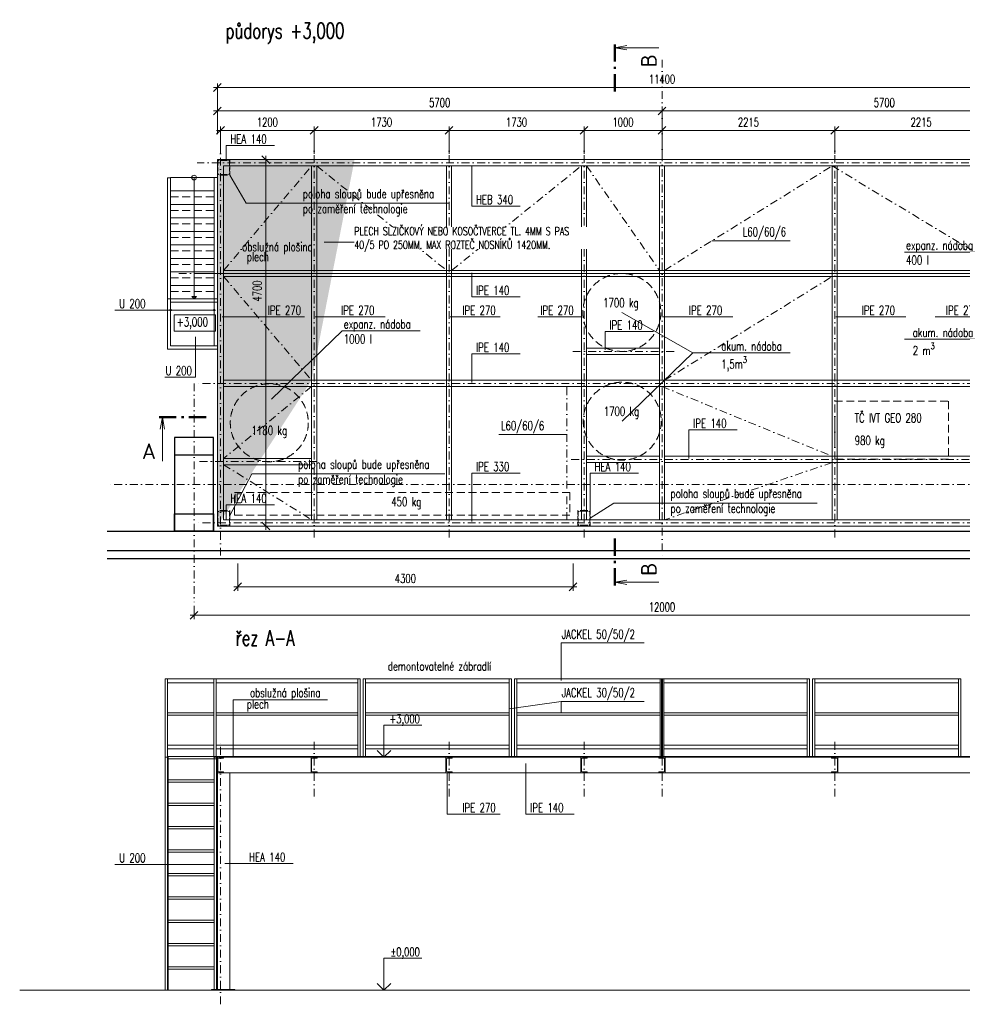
# Model space of a CAD drawing. Header units: millimetres. Extents: x 87184 to 252143, y -43579 to -2495.
# Tile 5 of 10: x 121450 to 133535, y -33355 to -20725. Entities that reach past the tile are written whole.
import ezdxf
from ezdxf.enums import TextEntityAlignment as Align

# ---------------------------------------------------------------- set-up
doc = ezdxf.new("R2010")
doc.units = ezdxf.units.MM
doc.header["$LTSCALE"] = 200
for name, pattern in [('DASHDOT', [1, 0.5, -0.25, 0, -0.25]), ('DASHED', [0.75, 0.5, -0.25]), ('HIDDEN', [0.375, 0.25, -0.125]), ('ČERCHOVANÁ', [1, 0.5, -0.25, 0, -0.25])]:
    doc.linetypes.add(name, pattern=pattern)
doc.layers.get('Defpoints').update_dxf_attribs({"color": 140})
doc.layers.add('__popis +3', color=7, linetype='Continuous')
doc.layers.add('__stav kce+technolog', color=7, linetype='Continuous')
for name, color, linetype, lineweight in [('A99_N_kce-pohl', 1, 'Continuous', 5), ('A99_N_koty-100', 160, 'Continuous', 5), ('A99_N_txt-popis-50', 9, 'Continuous', 9)]:
    doc.layers.add(name, color=color, linetype=linetype, lineweight=lineweight)
doc.styles.add('A99_kota', font='isocpeur.ttf')
doc.styles.add('A99_popis', font='isocpeur.ttf')
doc.styles.add('AR-KOTY', font='simplex', dxfattribs={"width": 0.7})
doc.styles.add('Popis', font='arial.ttf')
doc.styles.add('RomanS', font='romans.shx')
doc.dimstyles.new('VZT_50', dxfattribs={"dimscale": 0, "dimtxt": 112.5, "dimasz": 100, "dimexe": 50, "dimexo": 50, "dimgap": 50, "dimtad": 1, "dimdec": 0, "dimtxsty": 'AR-KOTY', "dimblk": 'OBLIQUE', "dimcen": 90, "dimdle": 50, "dimadec": 1, "dimazin": 0, "dimtfac": 1, "dimtdec": 0, "dimtix": 1, "dimtmove": 2, "dimatfit": 3, "dimldrblk": 'OBLIQUE', "dimfxl": 0, "dimlwd": 5, "dimlwe": 5, "dimarcsym": 0})

# ---------------------------------------------------------------- blocks, each defined once
blk = doc.blocks.new('*U27')
at = {"color": 0, "linetype": 'Continuous', "lineweight": -2}
for p, q in [((0, -200), (0, 0)), ((80, 0), (0, 0)), ((80, -11), (80, 0)), ((6, -176), (6, -24)), ((80, -11), (19, -11)), ((80, -200), (0, -200)), ((80, -189), (19, -189)), ((80, -200), (80, -189))]:
    blk.add_line(p, q, dxfattribs=at)
for centre, start, end in [((19, -24), 90, 180), ((19, -176), 180, 270)]:
    blk.add_arc(centre, 13, start, end, dxfattribs=at)
at = {"layer": 'Defpoints', "color": 221, "style": 'Popis'}
blk.add_attdef('VELIKOST_PROFILU', text='', height=5, dxfattribs=at).set_placement((7, 6), align=Align.BOTTOM_LEFT)
blk = doc.blocks.new('*U13')
at = {"color": 0, "linetype": 'ByBlock', "lineweight": -2}
blk.add_line((-3, 0), (7, 0), dxfattribs=at)
for points in [[(0, 0), (0, 8.2), (0, 8.2), (9.7, 8.2)], [(-1.75, 1.75), (0, 0), (1.75, 1.75)]]:
    blk.add_lwpolyline(points, dxfattribs=at)
at = {"color": 0, "linetype": 'ByBlock', "lineweight": -2, "style": 'A99_kota'}
for tag, p in [('VYSKA', (9.2, 10.95)), ('POPIS', (9.2, 7.7))]:
    blk.add_attdef(tag, text='', height=2, dxfattribs=at).set_placement(p, align=Align.TOP_RIGHT)
blk = doc.blocks.new('*U28')
at = {"color": 0, "linetype": 'ByBlock'}
for p, q in [((-11.27, 0), (-11.27, -11.25)), ((248.17, 0), (248.17, -11.25))]:
    blk.add_line(p, q, dxfattribs=at)
at = {"color": 0, "linetype": 'ByBlock', "const_width": 0.63}
for points in [[(-12.15, 0), (-7.65, 0)], [(-6.39, 0), (-5.76, 0)], [(-4.5, 0), (0, 0)], [(241.4, 0), (236.9, 0)], [(243.29, 0), (242.66, 0)], [(249.05, 0), (244.55, 0)]]:
    blk.add_lwpolyline(points, dxfattribs=at)
at = {"color": 0, "linetype": 'ByBlock'}
for points in [[(-11.82, -3.1), (-11.27, 0), (-10.72, -3.1)], [(248.72, -3.1), (248.17, 0), (247.62, -3.1)]]:
    blk.add_lwpolyline(points, dxfattribs=at)
at = {"color": 0, "linetype": 'ByBlock', "style": 'A99_popis'}
blk.add_attdef('OZNŘ_1K', (-17.41, -10.73), '', height=5, rotation=359.9983, dxfattribs=at)
at = {"color": 0, "linetype": 'ByBlock', "style": 'A99_popis', "flags": 12}
blk.add_attdef('OZNŘ_2K', text='', height=5, dxfattribs=at).set_placement((246.53, -10.73), align=Align.RIGHT)
blk = doc.blocks.new('_OBLIQUE')
at = {"color": 0, "linetype": 'ByBlock'}
blk.add_line((-0.5, -0.5), (0.5, 0.5), dxfattribs=at)
blk = doc.blocks.new('*D103')
at = {"layer": 'A99_N_koty-100', "color": 0, "lineweight": 5, "transparency": 16777216}
for p, q in [((123935, -21595), (135435, -21595)), ((123985, -21895), (123985, -21545)), ((135385, -21895), (135385, -21545))]:
    blk.add_line(p, q, dxfattribs=at)
at = {"layer": 'Defpoints', "color": 0, "lineweight": 5, "transparency": 16777216}
for p in [(135385, -21595), (123985, -22520), (135385, -22520)]:
    blk.add_point(p, dxfattribs=at)
at = {"layer": 'A99_N_koty-100', "color": 0, "lineweight": 5, "transparency": 16777216, "xscale": 100, "yscale": 100, "zscale": 100, "rotation": 180}
blk.add_blockref('_OBLIQUE', (123985, -21595), dxfattribs=at)
at = {"layer": 'A99_N_koty-100', "color": 0, "lineweight": 5, "transparency": 16777216, "xscale": 100, "yscale": 100, "zscale": 100}
blk.add_blockref('_OBLIQUE', (135385, -21595), dxfattribs=at)
at = {"layer": 'A99_N_koty-100', "color": 0, "transparency": 16777216, "insert": (129685, -21489), "char_height": 112.5, "attachment_point": 5, "style": 'AR-KOTY'}
blk.add_mtext('11400', dxfattribs=at)
blk = doc.blocks.new('*D94')
at = {"layer": 'A99_N_koty-100', "color": 0, "lineweight": 5, "transparency": 16777216}
for p, q in [((123985, -22195), (123985, -21845)), ((129685, -22195), (129685, -21845)), ((123935, -21895), (129735, -21895))]:
    blk.add_line(p, q, dxfattribs=at)
at = {"layer": 'Defpoints', "color": 0, "transparency": 16777216}
for p in [(129685, -21895), (123985, -22520), (129685, -22520)]:
    blk.add_point(p, dxfattribs=at)
at = {"layer": 'A99_N_koty-100', "color": 0, "lineweight": 5, "transparency": 16777216, "xscale": 100, "yscale": 100, "zscale": 100, "rotation": 180}
blk.add_blockref('_OBLIQUE', (123985, -21895), dxfattribs=at)
at = {"layer": 'A99_N_koty-100', "color": 0, "lineweight": 5, "transparency": 16777216, "xscale": 100, "yscale": 100, "zscale": 100}
blk.add_blockref('_OBLIQUE', (129685, -21895), dxfattribs=at)
at = {"layer": 'A99_N_koty-100', "color": 0, "transparency": 16777216, "insert": (126835, -21789), "char_height": 112.5, "attachment_point": 5, "style": 'AR-KOTY'}
blk.add_mtext('5700', dxfattribs=at)
blk = doc.blocks.new('*D95')
at = {"layer": 'A99_N_koty-100', "color": 0, "lineweight": 5, "transparency": 16777216}
for p, q in [((126955, -22445), (126955, -22095)), ((128685, -22445), (128685, -22095)), ((126905, -22145), (128735, -22145))]:
    blk.add_line(p, q, dxfattribs=at)
at = {"layer": 'Defpoints', "color": 0, "transparency": 16777216}
for p in [(128685, -22145), (128685, -22555), (126955, -22620)]:
    blk.add_point(p, dxfattribs=at)
at = {"layer": 'A99_N_koty-100', "color": 0, "lineweight": 5, "transparency": 16777216, "xscale": 100, "yscale": 100, "zscale": 100, "rotation": 180}
blk.add_blockref('_OBLIQUE', (126955, -22145), dxfattribs=at)
at = {"layer": 'A99_N_koty-100', "color": 0, "lineweight": 5, "transparency": 16777216, "xscale": 100, "yscale": 100, "zscale": 100}
blk.add_blockref('_OBLIQUE', (128685, -22145), dxfattribs=at)
at = {"layer": 'A99_N_koty-100', "color": 0, "transparency": 16777216, "insert": (127820, -22038.75), "char_height": 112.5, "attachment_point": 5, "style": 'AR-KOTY'}
blk.add_mtext('1730', dxfattribs=at)
blk = doc.blocks.new('*D96')
at = {"layer": 'A99_N_koty-100', "color": 0, "lineweight": 5, "transparency": 16777216}
for p, q in [((129685, -22195), (129685, -21845)), ((135385.01, -22195), (135385.01, -21845)), ((129635, -21895), (135435.01, -21895))]:
    blk.add_line(p, q, dxfattribs=at)
at = {"layer": 'Defpoints', "color": 0, "transparency": 16777216}
for p in [(135385.01, -21895), (129685, -22447.5), (135385.01, -22520)]:
    blk.add_point(p, dxfattribs=at)
at = {"layer": 'A99_N_koty-100', "color": 0, "lineweight": 5, "transparency": 16777216, "xscale": 100, "yscale": 100, "zscale": 100, "rotation": 180}
blk.add_blockref('_OBLIQUE', (129685, -21895), dxfattribs=at)
at = {"layer": 'A99_N_koty-100', "color": 0, "lineweight": 5, "transparency": 16777216, "xscale": 100, "yscale": 100, "zscale": 100}
blk.add_blockref('_OBLIQUE', (135385.01, -21895), dxfattribs=at)
at = {"layer": 'A99_N_koty-100', "color": 0, "transparency": 16777216, "insert": (132535.005, -21788.75), "char_height": 112.5, "attachment_point": 5, "style": 'AR-KOTY'}
blk.add_mtext('5700', dxfattribs=at)
blk = doc.blocks.new('*D97')
at = {"layer": 'A99_N_koty-100', "color": 0, "lineweight": 5, "transparency": 16777216}
for p, q in [((129685, -22445), (129685, -22095)), ((131900, -22445), (131900, -22095)), ((129635, -22145), (131950, -22145))]:
    blk.add_line(p, q, dxfattribs=at)
at = {"layer": 'Defpoints', "color": 0, "transparency": 16777216}
for p in [(131900, -22145), (129685, -22531), (131900, -22585)]:
    blk.add_point(p, dxfattribs=at)
at = {"layer": 'A99_N_koty-100', "color": 0, "lineweight": 5, "transparency": 16777216, "xscale": 100, "yscale": 100, "zscale": 100, "rotation": 180}
blk.add_blockref('_OBLIQUE', (129685, -22145), dxfattribs=at)
at = {"layer": 'A99_N_koty-100', "color": 0, "lineweight": 5, "transparency": 16777216, "xscale": 100, "yscale": 100, "zscale": 100}
blk.add_blockref('_OBLIQUE', (131900, -22145), dxfattribs=at)
at = {"layer": 'A99_N_koty-100', "color": 0, "transparency": 16777216, "insert": (130793, -22039), "char_height": 112.5, "attachment_point": 5, "style": 'AR-KOTY'}
blk.add_mtext('2215', dxfattribs=at)
blk = doc.blocks.new('*D104')
at = {"layer": 'A99_N_koty-100', "color": 0, "lineweight": 5, "transparency": 16777216}
for p, q in [((124025, -22445), (124025, -22095)), ((125225, -22445), (125225, -22095)), ((123975, -22145), (125275, -22145))]:
    blk.add_line(p, q, dxfattribs=at)
at = {"layer": 'Defpoints', "color": 0, "transparency": 16777216}
for p in [(125225, -22145), (124025, -22560), (125225, -22620)]:
    blk.add_point(p, dxfattribs=at)
at = {"layer": 'A99_N_koty-100', "color": 0, "lineweight": 5, "transparency": 16777216, "xscale": 100, "yscale": 100, "zscale": 100, "rotation": 180}
blk.add_blockref('_OBLIQUE', (124025, -22145), dxfattribs=at)
at = {"layer": 'A99_N_koty-100', "color": 0, "lineweight": 5, "transparency": 16777216, "xscale": 100, "yscale": 100, "zscale": 100}
blk.add_blockref('_OBLIQUE', (125225, -22145), dxfattribs=at)
at = {"layer": 'A99_N_koty-100', "color": 0, "transparency": 16777216, "insert": (124625, -22039), "char_height": 112.5, "attachment_point": 5, "style": 'AR-KOTY'}
blk.add_mtext('1200', dxfattribs=at)
blk = doc.blocks.new('*D99')
at = {"layer": 'A99_N_koty-100', "color": 0, "lineweight": 5, "transparency": 16777216}
for p, q in [((128685, -22445), (128685, -22095)), ((129685, -22397.5), (129685, -22095)), ((129735, -22145), (128635, -22145))]:
    blk.add_line(p, q, dxfattribs=at)
at = {"layer": 'Defpoints', "color": 0, "transparency": 16777216}
for p in [(128685, -22145), (129685, -22447.5), (128685, -22555)]:
    blk.add_point(p, dxfattribs=at)
at = {"layer": 'A99_N_koty-100', "color": 0, "lineweight": 5, "transparency": 16777216, "xscale": 100, "yscale": 100, "zscale": 100, "rotation": 180}
blk.add_blockref('_OBLIQUE', (128685, -22145), dxfattribs=at)
at = {"layer": 'A99_N_koty-100', "color": 0, "lineweight": 5, "transparency": 16777216, "xscale": 100, "yscale": 100, "zscale": 100}
blk.add_blockref('_OBLIQUE', (129685, -22145), dxfattribs=at)
at = {"layer": 'A99_N_koty-100', "color": 0, "transparency": 16777216, "insert": (129185, -22038.75), "char_height": 112.5, "attachment_point": 5, "style": 'AR-KOTY'}
blk.add_mtext('1000', dxfattribs=at)
blk = doc.blocks.new('*U78')
at = {"color": 0, "linetype": 'ByBlock'}
for p, q in [((-11.27, 0), (-11.27, -11.25)), ((125.87, 0), (125.87, -11.25))]:
    blk.add_line(p, q, dxfattribs=at)
at = {"color": 0, "linetype": 'ByBlock', "const_width": 0.63}
for points in [[(-12.15, 0), (-7.65, 0)], [(-6.39, 0), (-5.76, 0)], [(-4.5, 0), (0, 0)], [(119.1, 0), (114.6, 0)], [(120.99, 0), (120.36, 0)], [(126.75, 0), (122.25, 0)]]:
    blk.add_lwpolyline(points, dxfattribs=at)
at = {"color": 0, "linetype": 'ByBlock'}
for points in [[(-11.82, -3.1), (-11.27, 0), (-10.72, -3.1)], [(126.42, -3.1), (125.87, 0), (125.32, -3.1)]]:
    blk.add_lwpolyline(points, dxfattribs=at)
at = {"color": 0, "linetype": 'ByBlock', "style": 'A99_popis'}
blk.add_attdef('OZNŘ_1K', (-9.63, -10.73), '', height=5, dxfattribs=at)
at = {"color": 0, "linetype": 'ByBlock', "style": 'A99_popis', "flags": 12}
blk.add_attdef('OZNŘ_2K', text='', height=5, dxfattribs=at).set_placement((124.23, -10.73), align=Align.RIGHT)
blk = doc.blocks.new('*D106')
at = {"layer": 'A99_N_koty-100', "color": 0, "lineweight": 5, "transparency": 16777216}
for p, q in [((123685, -28245), (123685, -28415)), ((135685, -28245), (135685, -28415)), ((123635, -28365), (135735, -28365))]:
    blk.add_line(p, q, dxfattribs=at)
at = {"layer": 'Defpoints', "color": 0, "transparency": 16777216}
for p in [(123685, -28195), (135685, -28195), (135685, -28365)]:
    blk.add_point(p, dxfattribs=at)
at = {"layer": 'A99_N_koty-100', "color": 0, "lineweight": 5, "transparency": 16777216, "xscale": 100, "yscale": 100, "zscale": 100, "rotation": 180}
blk.add_blockref('_OBLIQUE', (123685, -28365), dxfattribs=at)
at = {"layer": 'A99_N_koty-100', "color": 0, "lineweight": 5, "transparency": 16777216, "xscale": 100, "yscale": 100, "zscale": 100}
blk.add_blockref('_OBLIQUE', (135685, -28365), dxfattribs=at)
at = {"layer": 'A99_N_koty-100', "color": 0, "transparency": 16777216, "insert": (129685, -28259), "char_height": 112.5, "attachment_point": 5, "style": 'AR-KOTY'}
blk.add_mtext('12000', dxfattribs=at)
blk = doc.blocks.new('*D98')
at = {"layer": 'A99_N_koty-100', "color": 0, "lineweight": 5, "transparency": 16777216}
for p, q in [((125225, -22445), (125225, -22095)), ((126955, -22445), (126955, -22095)), ((127005, -22145), (125175, -22145))]:
    blk.add_line(p, q, dxfattribs=at)
at = {"layer": 'Defpoints', "color": 0, "transparency": 16777216}
for p in [(125225, -22145), (125225, -22555), (126955, -22620)]:
    blk.add_point(p, dxfattribs=at)
at = {"layer": 'A99_N_koty-100', "color": 0, "lineweight": 5, "transparency": 16777216, "xscale": 100, "yscale": 100, "zscale": 100, "rotation": 180}
blk.add_blockref('_OBLIQUE', (125225, -22145), dxfattribs=at)
at = {"layer": 'A99_N_koty-100', "color": 0, "lineweight": 5, "transparency": 16777216, "xscale": 100, "yscale": 100, "zscale": 100}
blk.add_blockref('_OBLIQUE', (126955, -22145), dxfattribs=at)
at = {"layer": 'A99_N_koty-100', "color": 0, "transparency": 16777216, "insert": (126090, -22038.75), "char_height": 112.5, "attachment_point": 5, "style": 'AR-KOTY'}
blk.add_mtext('1730', dxfattribs=at)
blk = doc.blocks.new('*D100')
at = {"layer": 'A99_N_koty-100', "color": 0, "lineweight": 5, "transparency": 16777216}
for p, q in [((131900, -22445), (131900, -22095)), ((134115, -22445), (134115, -22095)), ((134165, -22145), (131850, -22145))]:
    blk.add_line(p, q, dxfattribs=at)
at = {"layer": 'Defpoints', "color": 0, "transparency": 16777216}
for p in [(131900, -22145), (131900, -22585), (134115, -22531)]:
    blk.add_point(p, dxfattribs=at)
at = {"layer": 'A99_N_koty-100', "color": 0, "lineweight": 5, "transparency": 16777216, "xscale": 100, "yscale": 100, "zscale": 100, "rotation": 180}
blk.add_blockref('_OBLIQUE', (131900, -22145), dxfattribs=at)
at = {"layer": 'A99_N_koty-100', "color": 0, "lineweight": 5, "transparency": 16777216, "xscale": 100, "yscale": 100, "zscale": 100}
blk.add_blockref('_OBLIQUE', (134115, -22145), dxfattribs=at)
at = {"layer": 'A99_N_koty-100', "color": 0, "transparency": 16777216, "insert": (133007, -22039), "char_height": 112.5, "attachment_point": 5, "style": 'AR-KOTY'}
blk.add_mtext('2215', dxfattribs=at)
blk = doc.blocks.new('*D101')
at = {"layer": 'A99_N_koty-100', "color": 0, "lineweight": 5, "transparency": 16777216}
for p, q in [((124605, -22470), (124605, -27270)), ((124605, -22520), (124555, -22520)), ((124605, -27220), (124555, -27220))]:
    blk.add_line(p, q, dxfattribs=at)
at = {"layer": 'Defpoints', "color": 0, "transparency": 16777216}
for p in [(124605, -22520), (124605, -27220), (124605, -27220)]:
    blk.add_point(p, dxfattribs=at)
at = {"layer": 'A99_N_koty-100', "color": 0, "lineweight": 5, "transparency": 16777216, "xscale": 100, "yscale": 100, "zscale": 100}
for p, rotation in [((124605, -22520), 90), ((124605, -27220), 270)]:
    blk.add_blockref('_OBLIQUE', p, dxfattribs=dict(at, rotation=rotation))
at = {"layer": 'A99_N_koty-100', "color": 0, "transparency": 16777216, "insert": (124495, -24205), "char_height": 112.5, "attachment_point": 5, "rotation": 90, "style": 'AR-KOTY'}
blk.add_mtext('4700', dxfattribs=at)
blk = doc.blocks.new('*D102')
at = {"layer": 'A99_N_koty-100', "color": 0, "lineweight": 5, "transparency": 16777216}
for p, q in [((124245, -27700), (124245, -28050)), ((128545, -27700), (128545, -28050)), ((124195, -28000), (128595, -28000))]:
    blk.add_line(p, q, dxfattribs=at)
at = {"layer": 'Defpoints', "color": 0, "transparency": 16777216}
for p in [(128545, -27020), (124245, -27045), (128545, -28000)]:
    blk.add_point(p, dxfattribs=at)
at = {"layer": 'A99_N_koty-100', "color": 0, "lineweight": 5, "transparency": 16777216, "xscale": 100, "yscale": 100, "zscale": 100, "rotation": 180}
blk.add_blockref('_OBLIQUE', (124245, -28000), dxfattribs=at)
at = {"layer": 'A99_N_koty-100', "color": 0, "lineweight": 5, "transparency": 16777216, "xscale": 100, "yscale": 100, "zscale": 100}
blk.add_blockref('_OBLIQUE', (128545, -28000), dxfattribs=at)
at = {"layer": 'A99_N_koty-100', "color": 0, "transparency": 16777216, "insert": (126395, -27894), "char_height": 112.5, "attachment_point": 5, "style": 'AR-KOTY'}
blk.add_mtext('4300', dxfattribs=at)

msp = doc.modelspace()

# ---------------------------------------------------------------- hatches: boundary and pattern name
at = {"layer": 'A99_N_kce-pohl', "linetype": 'Continuous', "lineweight": 0, "transparency": 33554559}
h = msp.add_hatch(dxfattribs=at)
h.set_pattern_fill('ZES', color=256, scale=100, angle=45)
h.set_pattern_definition([(90, (108.46, -7390), (-50, 50), [50, -50]), (0, (83.5, -7314.976), (50, 50), [50, -50])])
h.paths.add_polyline_path([(123985, -22520), (125743.1, -22520), (125192.5, -25350), (123985, -27220)])

# ---------------------------------------------------------------- linework, layer by layer
at = {"layer": '__popis +3', "lineweight": 5}
msp.add_lwpolyline([(123429, -24509.5), (123959, -24509.5), (123959, -24719.5), (123429, -24719.5)], close=True, dxfattribs=at)
at = {"layer": '__stav kce+technolog', "ltscale": 0.05}
msp.add_lwpolyline([(123935, -27285), (123935, -26085), (123435, -26085), (123435, -27285)], close=True, dxfattribs=at)
at = {"layer": '__stav kce+technolog', "lineweight": 30, "ltscale": 0.05}
for points in [[(123435, -26085), (123435, -26305), (123935, -26305), (123935, -26085)], [(123435, -27285), (123435, -27065), (123935, -27065), (123935, -27285)]]:
    msp.add_lwpolyline(points, close=True, dxfattribs=at)
at = {"layer": '__stav kce+technolog', "ltscale": 0.05}
for points in [[(122570, -27285), (136970, -27285)], [(122570, -27535), (136970, -27535)], [(122570, -27635), (136970, -27635)]]:
    msp.add_lwpolyline(points, dxfattribs=at)
at = {"layer": 'A99_N_kce-pohl', "linetype": 'HIDDEN', "lineweight": 0}
for p, q in [((123985, -22520), (123985, -22720)), ((124065, -22520), (123985, -22520)), ((123991, -22544), (123991, -22696)), ((124065, -22531), (124004, -22531)), ((124065, -22520), (124065, -22531)), ((124065, -22520), (124145, -22520)), ((124065, -22520), (124065, -22531)), ((124065, -22531), (124126, -22531)), ((124139, -22544), (124139, -22696)), ((124145, -22520), (124145, -22720)), ((124065, -22720), (123985, -22720)), ((124065, -22709), (124004, -22709)), ((124065, -22709), (124126, -22709)), ((124065, -22709), (124065, -22720)), ((124065, -22709), (124065, -22720)), ((124065, -22720), (124145, -22720)), ((123985, -27020), (123985, -27220)), ((124065, -27020), (123985, -27020)), ((124065, -27020), (124065, -27031)), ((124065, -27020), (124145, -27020)), ((124065, -27020), (124065, -27031)), ((124145, -27020), (124145, -27220)), ((128605, -27020), (128605, -27220)), ((128685, -27020), (128605, -27020)), ((128685, -27020), (128685, -27031)), ((128685, -27020), (128765, -27020)), ((128685, -27020), (128685, -27031)), ((128765, -27020), (128765, -27220)), ((123991, -27044), (123991, -27196)), ((124065, -27031), (124004, -27031)), ((124065, -27031), (124126, -27031)), ((124139, -27044), (124139, -27196)), ((128611, -27044), (128611, -27196)), ((128685, -27031), (128624, -27031)), ((128685, -27031), (128746, -27031)), ((128759, -27044), (128759, -27196)), ((124065, -27220), (123985, -27220)), ((124065, -27209), (124004, -27209)), ((124065, -27209), (124126, -27209)), ((124065, -27209), (124065, -27220)), ((124065, -27209), (124065, -27220)), ((124065, -27220), (124145, -27220)), ((128685, -27220), (128605, -27220)), ((128685, -27209), (128624, -27209)), ((128685, -27209), (128746, -27209)), ((128685, -27209), (128685, -27220)), ((128685, -27209), (128685, -27220)), ((128685, -27220), (128765, -27220))]:
    msp.add_line(p, q, dxfattribs=at)
at = {"layer": 'A99_N_kce-pohl', "lineweight": 5}
msp.add_line((123985, -30185), (129755, -30185), dxfattribs=at)
at = {"layer": 'A99_N_kce-pohl', "linetype": 'Continuous', "lineweight": 5}
for points in [[(123985, -22520), (123985, -27220)], [(135385, -22520), (123985, -22520)], [(125192.5, -27140), (125192.5, -22600), (125257.5, -22600), (125257.5, -27140)], [(126922.5, -27140), (126922.5, -22600), (126987.5, -22600), (126987.5, -27140)], [(128717.5, -27140), (128717.5, -22600), (128652.5, -22600), (128652.5, -27140)], [(129717.5, -27140), (129717.5, -22600), (129652.5, -22600), (129652.5, -27140)], [(131932.5, -27140), (131932.5, -22600), (131867.5, -22600), (131867.5, -27140)], [(135305, -23940), (135305, -23940), (124065, -23940)], [(135305, -24020), (135305, -24020), (124065, -24020)], [(128717.5, -24940), (129652.5, -24940)], [(128717.5, -25020), (129652.5, -25020)], [(124065, -25350), (124065, -25350), (135305, -25350)], [(124065, -25430), (124065, -25430), (135305, -25430)], [(124065, -26353), (124065, -26353), (125192.5, -26353)], [(128717.5, -26325), (129652.5, -26325)], [(134082.5, -26325), (129717.5, -26325)], [(124065, -26433), (124065, -26433), (125192.5, -26433)], [(128717.5, -26405), (129652.5, -26405)], [(134082.5, -26405), (129717.5, -26405)], [(123985, -27220), (135385, -27220)]]:
    msp.add_lwpolyline(points, dxfattribs=at)
msp.add_lwpolyline([(124065, -22600), (135305, -22600), (135305, -27140), (124065, -27140)], close=True, dxfattribs=at)
at = {"layer": 'A99_N_kce-pohl', "linetype": 'ČERCHOVANÁ', "lineweight": 13}
for points in [[(124065, -23940), (125192.5, -22600)], [(125257.5, -22600), (126922.5, -23940)], [(126987.5, -23940), (128652.5, -22600)], [(128717.5, -22600), (129652.5, -23940)], [(129717.5, -23940), (131867.5, -22600), (134082.5, -23940)], [(124065, -24020), (125192.5, -25350)], [(129718, -25350), (131867.5, -24020)], [(125192.5, -25430), (124065, -26353)], [(128465, -27140), (128465, -25430)], [(129685, -25430), (131867.5, -26325)], [(124065, -26433), (125192.5, -27140)], [(131867.5, -26405), (129717.5, -27140)]]:
    msp.add_lwpolyline(points, dxfattribs=at)
at = {"layer": 'A99_N_kce-pohl', "ltscale": 0.05}
for points in [[(123385, -22755), (123345, -22755), (123345, -24950), (123985, -24950)], [(123385, -22750), (123985, -22750)], [(123385, -24307.1), (123385, -22750)], [(123685, -24307.1), (123685, -22750)], [(123945, -24910), (123945, -22750)], [(123985, -24557.1), (123985, -22750)], [(123385, -22921.4), (123945, -22921.4)], [(123385, -23094.6), (123945, -23094.6)], [(123385, -23267.8), (123945, -23267.8)], [(123385, -23441), (123945, -23441)], [(123385, -23615), (123945, -23615)], [(123385, -23787.4), (123945, -23787.4)], [(123385, -23960.6), (123945, -23960.6)], [(123385, -24133.8), (123945, -24133.8)], [(123345, -24307.1), (123985, -24307.1)], [(123985, -24910), (123385, -24910), (123385, -24312.1)], [(123385, -24347.1), (123985, -24347.1)], [(123685, -24307.1), (123655, -24275), (123685, -24275)], [(123685, -24307.1), (123715, -24275), (123685, -24275)], [(123985, -24557.1), (123985, -25145)]]:
    msp.add_lwpolyline(points, dxfattribs=at)
at = {"layer": 'A99_N_kce-pohl', "lineweight": 13, "ltscale": 0.05}
for points in [[(123345, -22755), (123345, -24950)], [(128390, -29470), (127725, -29565)], [(126930, -30385), (126930, -30915)]]:
    msp.add_lwpolyline(points, dxfattribs=at)
at = {"layer": 'A99_N_kce-pohl', "linetype": 'DASHED'}
for points in [[(123385, -22998.2), (123945, -22998.2)], [(123385, -23171.4), (123945, -23171.4)], [(123385, -23344.6), (123945, -23344.6)], [(123385, -23517.8), (123945, -23517.8)], [(123385, -23691.8), (123945, -23691.8)], [(123385, -23864.2), (123945, -23864.2)], [(123385, -24037.4), (123945, -24037.4)], [(123385, -24210.6), (123945, -24210.6)]]:
    msp.add_lwpolyline(points, dxfattribs=at)
at = {"layer": 'A99_N_kce-pohl', "color": 6, "linetype": 'DASHED', "lineweight": 0}
for points in [[(131900, -25620), (133357.4, -25620), (133357.4, -26362.9), (131900, -26362.9)], [(124205, -27080), (124205, -26790), (128505, -26790), (128505, -27080)]]:
    msp.add_lwpolyline(points, close=True, dxfattribs=at)
at = {"layer": 'A99_N_kce-pohl'}
for points in [[(123315, -30185), (123315, -29180), (123345, -29180), (123345, -30185), (123315, -30185)], [(123985, -30385), (123985, -33175)], [(124145, -30385), (124145, -33175)], [(123945, -30475), (123355, -30475), (123355, -30505), (123945, -30505)], [(123975, -30505), (123975, -30475)], [(123945, -30775), (123355, -30775), (123355, -30805), (123945, -30805)], [(123975, -30805), (123975, -30775)], [(123945, -31075), (123355, -31075), (123355, -31105), (123945, -31105)], [(123975, -31105), (123975, -31075)], [(123945, -31375), (123355, -31375), (123355, -31405), (123945, -31405)], [(123975, -31405), (123975, -31375)], [(123945, -31675), (123355, -31675), (123355, -31705), (123945, -31705)], [(123975, -31705), (123975, -31675)], [(123945, -31975), (123355, -31975), (123355, -32005), (123945, -32005)], [(123975, -32005), (123975, -31975)], [(123945, -32275), (123355, -32275), (123355, -32305), (123945, -32305)], [(123975, -32305), (123975, -32275)], [(123945, -32575), (123355, -32575), (123355, -32605), (123945, -32605)], [(123975, -32605), (123975, -32575)], [(136735, -33175), (121450, -33175)]]:
    msp.add_lwpolyline(points, dxfattribs=at)
at = {"layer": 'A99_N_kce-pohl', "lineweight": 5}
for points in [[(123940, -29180), (123940, -29230), (123345, -29230), (123345, -29180)], [(123940, -29615), (123940, -29645), (123345, -29645), (123345, -29615)], [(123940, -30030), (123940, -30080), (123345, -30080), (123345, -30030)]]:
    msp.add_lwpolyline(points, close=True, dxfattribs=at)
for points in [[(123940, -30185), (123940, -29180), (123970, -29180), (123970, -30185), (123940, -30185)], [(123970, -29180), (125785, -29180), (125785, -29230), (123970, -29230), (123970, -29180)], [(125815, -30185), (125815, -29180), (125785, -29180), (125785, -30185), (125815, -30185)], [(125855, -30185), (125855, -29180), (125885, -29180), (125885, -30185), (125855, -30185)], [(127725, -29180), (125885, -29180), (125885, -29230), (127725, -29230), (127725, -29180)], [(127755, -30185), (127755, -29180), (127725, -29180), (127725, -30185), (127755, -30185)], [(127795, -30185), (127795, -29180), (127825, -29180), (127825, -30185), (127795, -30185)], [(129660, -29180), (127825, -29180), (127825, -29230), (129660, -29230), (129660, -29180)], [(129690, -30185), (129690, -29180), (129660, -29180), (129660, -30185), (129690, -30185)], [(129680, -30185), (129680, -29180), (129710, -29180), (129710, -30185), (129680, -30185)], [(129710, -29180), (131545, -29180), (131545, -29230), (129710, -29230), (129710, -29180)], [(131575, -30185), (131575, -29180), (131545, -29180), (131545, -30185), (131575, -30185)], [(131615, -30185), (131615, -29180), (131645, -29180), (131645, -30185), (131615, -30185)], [(131645, -29180), (133485, -29180), (133485, -29230), (131645, -29230), (131645, -29180)], [(133515, -30185), (133515, -29180), (133485, -29180), (133485, -30185), (133515, -30185)], [(123970, -29615), (125785, -29615), (125785, -29645), (123970, -29645), (123970, -29615)], [(127725, -29615), (125885, -29615), (125885, -29645), (127725, -29645), (127725, -29615)], [(129660, -29615), (127825, -29615), (127825, -29645), (129660, -29645), (129660, -29615)], [(129710, -29615), (131545, -29615), (131545, -29645), (129710, -29645), (129710, -29615)], [(131645, -29615), (133485, -29615), (133485, -29645), (131645, -29645), (131645, -29615)], [(123970, -30030), (125785, -30030), (125785, -30080), (123970, -30080), (123970, -30030)], [(127725, -30030), (125885, -30030), (125885, -30080), (127725, -30080), (127725, -30030)], [(129660, -30030), (127825, -30030), (127825, -30080), (129660, -30080), (129660, -30030)], [(129710, -30030), (131545, -30030), (131545, -30080), (129710, -30080), (129710, -30030)], [(131645, -30030), (133485, -30030), (133485, -30080), (131645, -30080), (131645, -30030)], [(124015, -30385), (135385, -30385)]]:
    msp.add_lwpolyline(points, dxfattribs=at)
at = {"layer": 'A99_N_kce-pohl'}
for points in [[(123315, -30185), (123315, -33175), (123345, -33175), (123345, -30185)], [(123345, -30175), (123345, -33175), (123355, -33175), (123355, -30175)], [(123355, -30175), (123355, -30205), (123975, -30205), (123975, -30175)], [(123975, -30185), (123975, -33165), (123945, -33165), (123945, -30185)], [(123975, -30175), (123975, -33175), (123985, -33175), (123985, -30175)], [(123985, -30185), (123985, -30175), (135385, -30175), (135385, -30185)], [(123355, -32875), (123355, -32905), (123945, -32905), (123945, -32875)], [(123910, -33175), (123910, -33165), (124210, -33165), (124210, -33175)]]:
    msp.add_lwpolyline(points, close=True, dxfattribs=at)
at = {"layer": 'A99_N_kce-pohl', "ltscale": 0.05}
msp.add_circle((123685, -22750), 30, dxfattribs=at)
at = {"layer": 'A99_N_kce-pohl', "color": 6, "linetype": 'DASHED', "lineweight": 0}
for centre in [(129170, -24480), (129175, -25875), (124650, -25895)]:
    msp.add_circle(centre, 500, dxfattribs=at)
at = {"layer": 'A99_N_kce-pohl', "lineweight": 13, "ltscale": 0.05}
for centre in [(123385, -24450), (123945, -24450)]:
    msp.add_circle(centre, 10, dxfattribs=at)
at = {"layer": 'A99_N_kce-pohl', "linetype": 'HIDDEN', "lineweight": 0}
for centre, start, end in [((124004, -22544), 90, 180), ((124126, -22544), 0, 90), ((124004, -22696), 180, 270), ((124126, -22696), 270, 0), ((124004, -27044), 90, 180), ((124126, -27044), 0, 90), ((128624, -27044), 90, 180), ((128746, -27044), 0, 90), ((124004, -27196), 180, 270), ((124126, -27196), 270, 0), ((128624, -27196), 180, 270), ((128746, -27196), 270, 0)]:
    msp.add_arc(centre, 13, start, end, dxfattribs=at)
at = {"layer": 'A99_N_koty-100', "linetype": 'DASHDOT'}
for points in [[(129685, -21240), (129685, -27635)], [(124025, -22295), (124025, -27635)], [(125225, -27365), (125225, -22270)], [(126955, -27365), (126955, -22270)], [(128685, -27365), (128685, -22270)], [(131900, -27365), (131900, -22270)], [(135620, -22560), (135620, -22560), (123725, -22560)], [(123490, -23980), (136280, -23980)], [(135500, -23980), (135500, -23980), (123725, -23980)], [(129840, -24980), (128540, -24980)], [(123685, -25390), (123685, -25390), (123685, -28195)], [(135500, -25390), (135500, -25390), (123725, -25390)], [(125257.5, -26393), (123725, -26393)], [(134425, -26365), (128450, -26365)], [(136970, -26687.9), (122570, -26687.9)], [(135500, -27180), (135500, -27180), (123725, -27180)], [(124025, -33355), (124025, -29985)], [(125225, -30690), (125225, -29985)], [(126955, -30690), (126955, -29985)], [(128685, -30690), (128685, -29985)], [(129685, -30690), (129685, -29985)], [(131900, -30690), (131900, -29985)]]:
    msp.add_lwpolyline(points, dxfattribs=at)
at = {"layer": 'A99_N_koty-100', "color": 1, "lineweight": 5, "ltscale": 0.05}
for points in [[(124095.5, -22531), (124095.5, -22339), (124715.5, -22339)], [(127245, -22600), (127245, -23115), (127865, -23115)], [(130325, -23560), (130325, -23560), (131330, -23560)], [(127245, -23970), (127245, -24280), (127865, -24280)], [(122670, -24450), (122670, -24450), (123945, -24450)], [(124047.5, -24535), (124047.5, -24535), (125100, -24535)], [(125240, -24535), (125240, -24535), (126135, -24535)], [(126970, -24535), (126970, -24535), (127610, -24535)], [(128095, -24535), (128095, -24535), (128652.5, -24535)], [(129700, -24535), (129700, -24535), (130595, -24535)], [(131915, -24535), (131915, -24535), (132810, -24535)], [(133187.5, -24535), (133187.5, -24535), (134082.5, -24535)], [(128955, -24960), (128955, -24725), (129575, -24725)], [(123705, -24795), (123705, -25310), (123310, -25310)], [(127245, -25380), (127245, -25010), (127865, -25010)], [(130030, -26355), (130030, -25985), (130650, -25985)], [(127595, -26045), (127595, -26045), (128465, -26045)], [(127245, -27160), (127245, -26540), (127865, -26540)], [(128765, -27020), (128765, -26543), (129385, -26543)], [(124095.5, -27140), (124095.5, -26948), (124715.5, -26948)], [(128390, -29200), (128390, -28720), (129455, -28720)], [(128390, -29615), (128390, -29470), (129455, -29470)], [(127940, -30265), (127940, -30915), (128560, -30915)], [(126930, -30915), (126930, -30915), (127610, -30915)], [(122670, -31560), (122670, -31560), (123945, -31560)], [(124080, -31550), (124080, -31550), (124955.5, -31550)]]:
    msp.add_lwpolyline(points, dxfattribs=at)
at = {"layer": 'A99_N_koty-100'}
for points in [[(124145, -22720), (124354, -23080)], [(124354, -23080), (126960, -23080)], [(132795, -23705), (133795, -23705)], [(130080, -25000), (129170, -24480)], [(125585, -24717.3), (124680, -25592.3)], [(125585, -24717.3), (126585, -24717.3)], [(132795, -24825), (133785, -24825)], [(130080, -25000), (129175, -25875)], [(130080, -25000), (131330, -25000)], [(124139, -27095), (124425, -26550)], [(124425, -26550), (126900, -26550)], [(128765, -27120), (129069, -26925)], [(129069, -26925), (131675, -26925)]]:
    msp.add_lwpolyline(points, dxfattribs=at)
at = {"layer": 'A99_N_koty-100', "lineweight": 5}
msp.add_lwpolyline([(124185, -30175), (124185, -29450), (125395, -29450)], dxfattribs=at)

# ---------------------------------------------------------------- block references
at = {"layer": 'A99_N_kce-pohl', "lineweight": 9}
ref = msp.add_blockref('*U27', (123985, -30185), dxfattribs=at)
ref.add_attrib('VELIKOST_PROFILU', '200', dxfattribs={"layer": 'Defpoints', "color": 221, "height": 5, "style": 'Popis'}).set_placement((124005.2, -30178.7), align=Align.BOTTOM_LEFT)
ref = msp.add_blockref('*U27', (125185, -30185), dxfattribs=at)
ref.add_attrib('VELIKOST_PROFILU', '200', dxfattribs={"layer": 'Defpoints', "color": 221, "height": 5, "style": 'Popis'}).set_placement((125205.2, -30178.7), align=Align.BOTTOM_LEFT)
ref = msp.add_blockref('*U27', (126915, -30185), dxfattribs=at)
ref.add_attrib('VELIKOST_PROFILU', '200', dxfattribs={"layer": 'Defpoints', "color": 221, "height": 5, "style": 'Popis'}).set_placement((126935.2, -30178.7), align=Align.BOTTOM_LEFT)
ref = msp.add_blockref('*U27', (128645, -30185), dxfattribs=at)
ref.add_attrib('VELIKOST_PROFILU', '200', dxfattribs={"layer": 'Defpoints', "color": 221, "height": 5, "style": 'Popis'}).set_placement((128665.2, -30178.7), align=Align.BOTTOM_LEFT)
ref = msp.add_blockref('*U27', (129725, -30185), dxfattribs=dict(at, xscale=-1))
ref.add_attrib('VELIKOST_PROFILU', '200', dxfattribs={"layer": 'Defpoints', "color": 221, "height": 5, "style": 'Popis'}).set_placement((129693.3, -30178.7), align=Align.BOTTOM_LEFT)
ref = msp.add_blockref('*U27', (131940, -30185), dxfattribs=dict(at, xscale=-1))
ref.add_attrib('VELIKOST_PROFILU', '200', dxfattribs={"layer": 'Defpoints', "color": 221, "height": 5, "style": 'Popis'}).set_placement((131908.3, -30178.7), align=Align.BOTTOM_LEFT)
at = {"layer": 'A99_N_koty-100'}
ref = msp.add_blockref('*U13', (126120, -30185), dxfattribs=dict(at, xscale=50, yscale=50, zscale=50))
ref.add_attrib('VYSKA', '+3,000', dxfattribs={"layer": '0', "color": 0, "linetype": 'ByBlock', "lineweight": -2, "height": 112, "style": 'AR-KOTY', "width": 0.7}).set_placement((126580, -29637.5), align=Align.TOP_RIGHT)
ref = msp.add_blockref('*U13', (126120, -33175), dxfattribs=dict(at, xscale=50, yscale=50, zscale=50))
ref.add_attrib('VYSKA', '±0,000', dxfattribs={"layer": '0', "color": 0, "linetype": 'ByBlock', "lineweight": -2, "height": 112, "style": 'AR-KOTY', "width": 0.7}).set_placement((126580, -32627.5), align=Align.TOP_RIGHT)
at = {"layer": 'A99_N_txt-popis-50'}
ref = msp.add_blockref('*U78', (129080, -27377.5), dxfattribs=dict(at, xscale=50, yscale=50, zscale=50, rotation=90))
ref.add_attrib('OZNŘ_1K', 'B', (129616.5, -27859.1), dxfattribs={"layer": '0', "color": 0, "linetype": 'ByBlock', "height": 200, "rotation": 90, "style": 'A99_popis'})
ref.add_attrib('OZNŘ_2K', 'B', dxfattribs={"layer": '0', "color": 0, "linetype": 'ByBlock', "height": 200, "rotation": 90, "style": 'A99_popis', "flags": 12}).set_placement((129616.5, -21165.9), align=Align.RIGHT)
ref = msp.add_blockref('*U28', (123842.5, -25823.7), dxfattribs=dict(at, xscale=50, yscale=50, zscale=50))
ref.add_attrib('OZNŘ_1K', 'A', (123017.2, -26360.1), dxfattribs={"layer": '0', "color": 0, "linetype": 'ByBlock', "height": 200, "rotation": 359.99825, "style": 'A99_popis'})
ref.add_attrib('OZNŘ_2K', 'A', dxfattribs={"layer": '0', "color": 0, "linetype": 'ByBlock', "height": 200, "style": 'A99_popis', "flags": 12}).set_placement((136169.1, -26360), align=Align.RIGHT)

# ---------------------------------------------------------------- texts
at = {"layer": '__popis +3', "lineweight": 5, "insert": (123464, -24544.5), "char_height": 115, "attachment_point": 1, "style": 'AR-KOTY'}
msp.add_mtext_dynamic_manual_height_columns('+3,000', width=464.294, gutter_width=1000, heights=[0], dxfattribs=at)
at = {"layer": 'A99_N_koty-100', "lineweight": 20, "style": 'RomanS', "width": 0.7}
for s, p in [('půdorys +3,000', (124851.7, -20965)), ('řez A-A', (124598.3, -28755))]:
    msp.add_text(s, height=200, dxfattribs=at).set_placement(p, align=Align.CENTER)
at = {"layer": 'A99_N_koty-100', "lineweight": 9, "style": 'RomanS', "width": 0.7}
for s, p in [('obslužná plošina', (124754.4, -23695.2)), ('plech', (124504.5, -23822.9))]:
    msp.add_text(s, height=115, dxfattribs=at).set_placement(p, align=Align.CENTER)
at = {"layer": 'A99_N_koty-100', "style": 'AR-KOTY', "width": 0.7}
for s, p in [('demontovatelné zábradlí', (126833.3, -29075)), ('obslužná plošina', (124854.5, -29415)), ('plech', (124504.5, -29560))]:
    msp.add_text(s, height=115, dxfattribs=at).set_placement(p, align=Align.CENTER)
at = {"layer": 'A99_N_koty-100', "color": 1, "char_height": 115, "attachment_point": 1, "style": 'AR-KOTY'}
for s, insert, width in [('HEA 140', (124150.5, -22199), 534.316), ('HEB 340', (127300, -22975), 534.316), ('L60/60/6', (130720, -23390), 534.316), ('IPE 140', (127300, -24140), 534.316), ('U 200', (122725, -24310), 534.316), ('IPE 270', (124630, -24395), 534.316), ('IPE 270', (125570, -24395), 534.316), ('IPE 270', (127125, -24395), 534.316), ('IPE 270', (128125, -24395), 534.316), ('IPE 270', (130030, -24395), 534.316), ('IPE 270', (132245, -24395), 534.316), ('IPE 270', (133325, -24395), 534.316), ('IPE 140', (129010, -24585), 534.316), ('IPE 140', (127300, -24870), 534.316), ('U 200', (123320, -25170), 534.316), ('L60/60/6', (127620, -25875), 534.316), ('IPE 140', (130085, -25845), 534.316), ('IPE 330', (127300, -26400), 534.316), ('HEA 140', (128820, -26403), 534.316), ('HEA 140', (124150.5, -26808), 534.316), ('JACKEL 50/50/2', (128400, -28550), 1062.686), ('JACKEL 30/50/2', (128400, -29300), 1062.686), ('IPE 270', (127125, -30775), 534.316), ('IPE 140', (127995, -30775), 534.316), ('U 200', (122725, -31420), 534.316), ('HEA 140', (124390.5, -31410), 534.316)]:
    msp.add_mtext(s, dxfattribs=dict(at, insert=insert, width=width))
at = {"layer": 'A99_N_koty-100', "char_height": 115, "attachment_point": 1, "style": 'AR-KOTY'}
for s, width, insert in [('poloha sloupů bude upřesněna po zaměření technologie', 1966.315, (125080, -22900)), ('\\A1;expanz. nádoba\\P400 l', 944.671, (132815, -23560)), ('\\A1;expanz. nádoba\\P1000 l', 944.671, (125605, -24572.3)), ('\\A1;akum. nádoba\\P2 m{\\H0.7x;\\S3^ ;}', 854.996, (132900, -24680)), ('\\A1;akum. nádoba\\P1,5m{\\H0.7x;\\S3^ ;}', 854.996, (130445, -24855)), ('\\A1;TČ IVT GEO 280', 990.016, (132155, -25775)), ('poloha sloupů bude upřesněna po zaměření technologie', 1966.315, (125020, -26370)), ('poloha sloupů bude upřesněna po zaměření technologie', 1966.315, (129795, -26745))]:
    msp.add_mtext_dynamic_manual_height_columns(s, width=width, gutter_width=1000, heights=[0], dxfattribs=dict(at, insert=insert))
at = {"layer": 'A99_N_koty-100', "lineweight": 13, "char_height": 115, "attachment_point": 1, "style": 'AR-KOTY'}
for s, width, insert in [('\\A1;1700 kg', 990.016, (128929.7, -24298.9)), ('\\A1;1700 kg', 990.016, (128938.1, -25690.7)), ('\\A1;1180 kg', 489.43, (124423.1, -25936.3)), ('\\A1;980 kg', 990.016, (132155, -26065)), ('\\A1;450 kg', 990.016, (126213.1, -26850.7))]:
    msp.add_mtext_dynamic_manual_height_columns(s, width=width, gutter_width=1000, heights=[0], dxfattribs=dict(at, insert=insert))

# ---------------------------------------------------------------- dimensions: what is measured, and where the dimension line sits
at = {"layer": 'A99_N_koty-100'}
for base, p1, p2, picture, middle in [((135385, -21595), (123985, -22520), (135385, -22520), '*D103', (129685, -21488.7)), ((129685, -21895), (123985, -22520), (129685, -22520), '*D94', (126835, -21788.7)), ((135385, -21895), (129685, -22447.5), (135385, -22520), '*D96', (132535, -21788.7)), ((125225, -22145), (124025, -22560), (125225, -22620), '*D104', (124625, -22038.7)), ((128685, -22145), (126955, -22620), (128685, -22555), '*D95', (127820, -22038.7)), ((128685, -22145), (129685, -22447.5), (128685, -22555), '*D99', (129185, -22038.7)), ((131900, -22145), (129685, -22531), (131900, -22585), '*D97', (130792.5, -22038.7)), ((128545, -28000), (124245, -27045), (128545, -27020), '*D102', (126395, -27893.7)), ((135685, -28365), (123685, -28195), (135685, -28195), '*D106', (129685, -28258.7))]:
    dim = msp.add_linear_dim(base=base, p1=p1, p2=p2, dimstyle='VZT_50', override={"dimscale": 1}, dxfattribs=at)
    dim.commit()
    dim.dimension.update_dxf_attribs({"geometry": picture, "text_midpoint": middle})
for base, p1, p2, picture, middle in [((125225, -22145), (126955, -22620), (125225, -22555), '*D98', (126090, -22038.7)), ((131900, -22145), (134115, -22531), (131900, -22585), '*D100', (133007.5, -22038.7))]:
    dim = msp.add_linear_dim(base=base, p1=p1, p2=p2, angle=180, dimstyle='VZT_50', override={"dimscale": 1}, dxfattribs=at)
    dim.commit()
    dim.dimension.update_dxf_attribs({"geometry": picture, "text_midpoint": middle})
dim = msp.add_linear_dim(base=(124605, -27220), p1=(124605, -22520), p2=(124605, -27220), angle=90, dimstyle='VZT_50', override={"dimscale": 1}, dxfattribs=at)
dim.commit()
dim.dimension.update_dxf_attribs({"geometry": '*D101', "text_midpoint": (124495, -24205), "dimtype": 160})

# ---------------------------------------------------------------- next in the draw order: texts
at = {"layer": 'A99_N_koty-100', "color": 1, "insert": (125740, -23385), "char_height": 115, "width": 3276.656, "attachment_point": 1, "style": 'AR-KOTY', "bg_fill": 3, "box_fill_scale": 1, "bg_fill_color": 256, "bg_fill_transparency": 0}
msp.add_mtext('{\\H0.91667x;PLECH SLZIČKOVÝ NEBO KOSOČTVERCE TL. 4MM S\\~PAS 40/5 PO 250MM. MAX ROZTEČ NOSNÍKŮ 1420MM.}', dxfattribs=at)

# ---------------------------------------------------------------- next in the draw order: linework, layer by layer
at = {"layer": 'A99_N_kce-pohl', "lineweight": 13, "ltscale": 0.05}
msp.add_lwpolyline([(125740, -23580), (125355, -23580)], dxfattribs=at)

doc.saveas('drawing.dxf')
